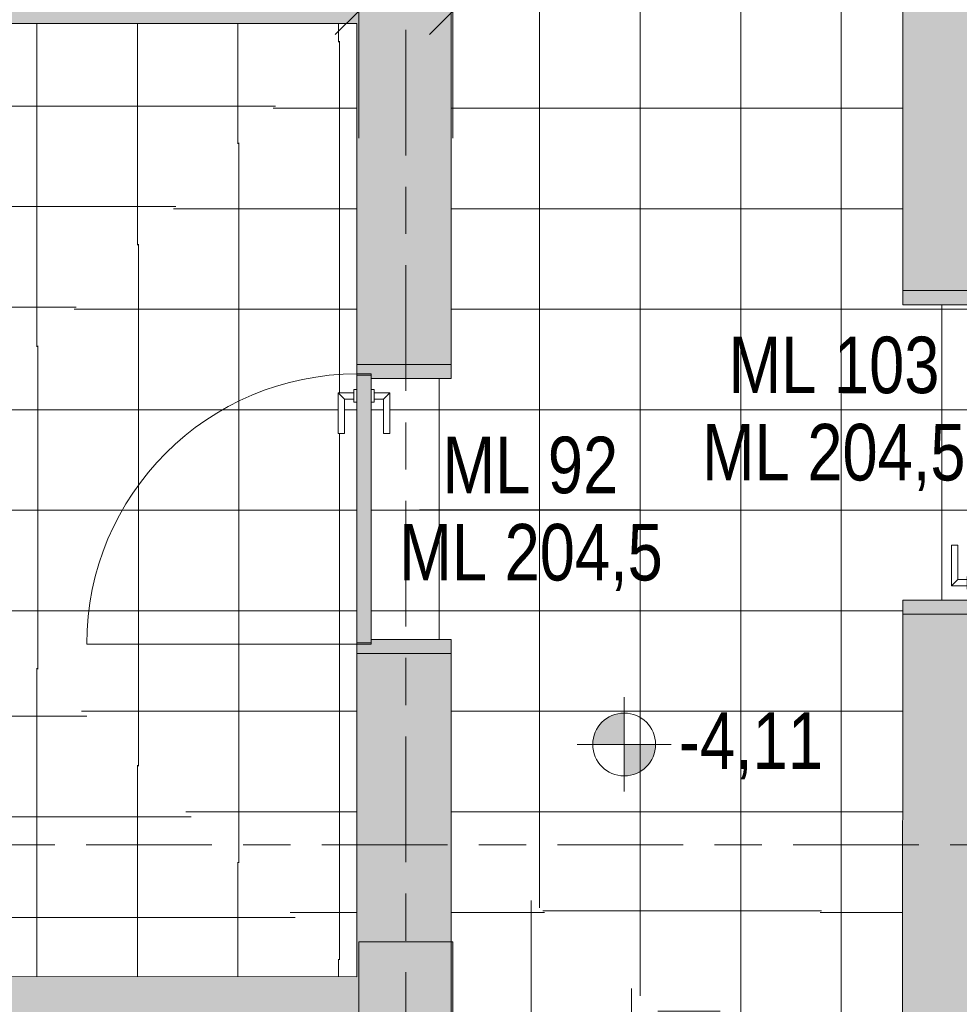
# Model space of a CAD drawing. Header units: metres. Extents: x 2 to 163, y -54 to 869.
# Tile 33 of 78: x 35.67 to 38.66, y -8.53 to -5.39. Entities that reach past the tile are written whole.
import ezdxf

# ---------------------------------------------------------------- set-up
doc = ezdxf.new("R2010")
doc.units = ezdxf.units.M
doc.linetypes.add('_Rasterlinie_', pattern=[0.75, 0.4, -0.1, 0.15, -0.1])
for name, color, linetype, lineweight in [('A_Bem', 7, 'Continuous', 5), ('A_Bem-100', 7, 'Continuous', 5), ('A_Geschossdecken', 7, 'Continuous', 5), ('A_Geschossdecken_Oberflächenschraffur', 7, 'Continuous', 5), ('A_Hoehenkoten', 124, 'Continuous', 5), ('A_Raster', 128, 'Continuous', 5), ('A_Tragwerksstützen', 7, 'Continuous', 5), ('A_Tuer', 128, 'Continuous', 5), ('A_Türen_Element', 128, 'Continuous', 5), ('A_Türen_Rahmen', 128, 'Continuous', 5), ('A_Wand', 244, 'Continuous', 5), ('A_Wand_Schraff', 1, 'Continuous', 5), ('A_Öffnung', 128, 'Continuous', 5)]:
    doc.layers.add(name, color=color, linetype=linetype, lineweight=lineweight)
doc.styles.add('Arial_1', font='arial.ttf', dxfattribs={"width": 0.8, "height": 0.18})
doc.styles.add('ISOCPEUR', font='isocpeur.ttf', dxfattribs={"width": 0.8, "height": 0.25})
doc.dimstyles.new('BLB-Standard_2_5_Aussen_maskiert', dxfattribs={"dimscale": 0.3048, "dimtxt": 0.248995, "dimasz": 0.492126, "dimexe": 1.32874, "dimexo": 0.0625, "dimgap": 0.032808, "dimtad": 1, "dimdec": 1, "dimlfac": 100, "dimrnd": 0.1, "dimdsep": 46, "dimtxsty": 'ISOCPEUR', "dimblk1": 'OBLIQUE', "dimblk2": 'OBLIQUE', "dimsah": 1, "dimcen": 0.09, "dimdle": 0.164042, "dimazin": 0, "dimtfac": 1, "dimtdec": 4, "dimtix": 1, "dimtmove": 0, "dimatfit": 3, "dimfxl": 1.32874, "dimfxlon": 1, "dimtvp": 1, "dimtfill": 1, "dimtolj": 1, "dimtzin": 0, "dimarcsym": 2})
doc.dimstyles.new('BLB-Standard_2_5_Aussen_maskiert_1', dxfattribs={"dimscale": 0.3048, "dimtxt": 0.248995, "dimasz": 0.492126, "dimexe": 1.32874, "dimexo": 0.0625, "dimgap": 0.032808, "dimtad": 1, "dimrnd": 0.001, "dimzin": 0, "dimdsep": 46, "dimtxsty": 'ISOCPEUR', "dimblk1": 'OBLIQUE', "dimblk2": 'OBLIQUE', "dimsah": 1, "dimcen": 0.09, "dimdle": 0.164042, "dimazin": 0, "dimtfac": 1, "dimtdec": 4, "dimtix": 1, "dimtmove": 0, "dimatfit": 3, "dimfxl": 1.32874, "dimfxlon": 1, "dimtvp": 1, "dimtfill": 1, "dimtolj": 1, "dimtzin": 0, "dimarcsym": 2})
pattern_1 = [(0, (56.21042, 4.247), (0, 0.32), []), (90, (56.21042, 4.247), (-0.32, 2e-17), [])]
pattern_2 = [(0, (56.20742, 4.254), (0, 0.32), []), (90, (56.20742, 4.254), (-0.32, 2e-17), [])]
pattern_3 = [(0, (56.20742, 4.231), (0, 0.32), []), (90, (56.20742, 4.231), (-0.32, 2e-17), [])]
pattern_4 = [(0, (56.18042, 4.247), (0, 0.32), []), (90, (56.18042, 4.247), (-0.32, 2e-17), [])]
pattern_5 = [(0, (56.20742, 4.247), (0, 0.32), []), (90, (56.20742, 4.247), (-0.32, 2e-17), [])]
pattern_6 = [(0, (56.20742, 4.252), (0, 0.32), []), (90, (56.20742, 4.252), (-0.32, 2e-17), [])]

# ---------------------------------------------------------------- blocks, each defined once
blk = doc.blocks.new('TU DF 1 - Rahmenstock flächenbündig variabel - DL - H - 840 x 2000-8069368-AB-E-1 OK FFB')
at = {"layer": 'A_Tuer', "lineweight": 9}
h = blk.add_hatch(color=253, dxfattribs=at)
h.paths.add_polyline_path([(0.46, -0.15), (0.46, 0.15), (0.415, 0.15), (0.415, -0.105), (0.43, -0.105), (0.43, -0.15)], flags=0)
h.paths.add_polyline_path([(-0.415, -0.105), (-0.415, 0.15), (-0.46, 0.15), (-0.46, -0.15), (-0.43, -0.15), (-0.43, -0.105)], flags=0)
blk.add_hatch(color=253, dxfattribs=at).paths.add_polyline_path([(0.426, -0.105), (-0.426, -0.105), (-0.426, -0.15), (0.426, -0.15)], flags=0)
at = {"layer": 'A_Tuer', "color": 250, "lineweight": 9}
for p, q in [((-0.46, 0.15), (-0.46, -0.15)), ((0.46, -0.15), (0.46, 0.15)), ((-0.37, -0.045), (-0.37, -0.095)), ((-0.24, -0.045), (-0.37, -0.045)), ((-0.37, -0.045), (-0.37, -0.095)), ((-0.24, -0.045), (-0.37, -0.045)), ((-0.24, -0.045), (-0.24, -0.065)), ((-0.24, -0.045), (-0.24, -0.065)), ((-0.35, -0.095), (-0.35, -0.065)), ((-0.35, -0.065), (-0.24, -0.065)), ((-0.35, -0.095), (-0.35, -0.065)), ((-0.35, -0.065), (-0.24, -0.065)), ((-0.38, -0.095), (-0.38, -0.105)), ((-0.38, -0.095), (-0.34, -0.095)), ((-0.34, -0.105), (-0.34, -0.095)), ((-0.38, -0.15), (-0.38, -0.16)), ((-0.34, -0.16), (-0.34, -0.15)), ((-0.34, -0.16), (-0.38, -0.16)), ((-0.37, -0.16), (-0.37, -0.21)), ((-0.37, -0.16), (-0.37, -0.21)), ((-0.35, -0.19), (-0.35, -0.16)), ((-0.35, -0.19), (-0.35, -0.16)), ((-0.37, -0.21), (-0.24, -0.21)), ((-0.37, -0.21), (-0.24, -0.21)), ((-0.24, -0.19), (-0.35, -0.19)), ((-0.24, -0.19), (-0.35, -0.19)), ((-0.24, -0.19), (-0.24, -0.21)), ((-0.24, -0.19), (-0.24, -0.21))]:
    blk.add_line(p, q, dxfattribs=at)
for points in [[(-0.35, -0.065), (-0.35, -0.065), (-0.3502, -0.0648), (-0.3507, -0.0643), (-0.3513, -0.0637), (-0.3519, -0.0631), (-0.3525, -0.0625), (-0.3531, -0.0619), (-0.3539, -0.0611), (-0.3548, -0.0602), (-0.3556, -0.0594), (-0.3562, -0.0588), (-0.3568, -0.0582), (-0.3574, -0.0576), (-0.358, -0.057), (-0.3587, -0.0563), (-0.3593, -0.0557), (-0.36, -0.055), (-0.3607, -0.0543), (-0.3613, -0.0537), (-0.362, -0.053), (-0.3626, -0.0524), (-0.3632, -0.0518), (-0.3638, -0.0512), (-0.3644, -0.0506), (-0.365, -0.05), (-0.3656, -0.0494), (-0.3663, -0.0487), (-0.3669, -0.0481), (-0.3675, -0.0475), (-0.3681, -0.0469), (-0.3687, -0.0463), (-0.3693, -0.0457), (-0.3698, -0.0452), (-0.37, -0.045), (-0.37, -0.045)], [(-0.35, -0.065), (-0.35, -0.065), (-0.3502, -0.0648), (-0.3507, -0.0643), (-0.3513, -0.0637), (-0.3519, -0.0631), (-0.3525, -0.0625), (-0.3531, -0.0619), (-0.3539, -0.0611), (-0.3548, -0.0602), (-0.3556, -0.0594), (-0.3562, -0.0588), (-0.3568, -0.0582), (-0.3574, -0.0576), (-0.358, -0.057), (-0.3587, -0.0563), (-0.3593, -0.0557), (-0.36, -0.055), (-0.3607, -0.0543), (-0.3613, -0.0537), (-0.362, -0.053), (-0.3626, -0.0524), (-0.3632, -0.0518), (-0.3638, -0.0512), (-0.3644, -0.0506), (-0.365, -0.05), (-0.3656, -0.0494), (-0.3663, -0.0487), (-0.3669, -0.0481), (-0.3675, -0.0475), (-0.3681, -0.0469), (-0.3687, -0.0463), (-0.3693, -0.0457), (-0.3698, -0.0452), (-0.37, -0.045), (-0.37, -0.045)], [(-0.37, -0.21), (-0.37, -0.21), (-0.3698, -0.2098), (-0.3693, -0.2093), (-0.3687, -0.2087), (-0.3681, -0.2081), (-0.3675, -0.2075), (-0.3669, -0.2069), (-0.3661, -0.2061), (-0.3652, -0.2052), (-0.3644, -0.2044), (-0.3638, -0.2038), (-0.3632, -0.2032), (-0.3626, -0.2026), (-0.362, -0.202), (-0.3613, -0.2013), (-0.3607, -0.2007), (-0.36, -0.2), (-0.3593, -0.1993), (-0.3587, -0.1987), (-0.358, -0.198), (-0.3574, -0.1974), (-0.3568, -0.1968), (-0.3562, -0.1962), (-0.3556, -0.1956), (-0.355, -0.195), (-0.3544, -0.1944), (-0.3537, -0.1937), (-0.3531, -0.1931), (-0.3525, -0.1925), (-0.3519, -0.1919), (-0.3513, -0.1913), (-0.3507, -0.1907), (-0.3502, -0.1902), (-0.35, -0.19), (-0.35, -0.19)], [(-0.37, -0.21), (-0.37, -0.21), (-0.3698, -0.2098), (-0.3693, -0.2093), (-0.3687, -0.2087), (-0.3681, -0.2081), (-0.3675, -0.2075), (-0.3669, -0.2069), (-0.3661, -0.2061), (-0.3652, -0.2052), (-0.3644, -0.2044), (-0.3638, -0.2038), (-0.3632, -0.2032), (-0.3626, -0.2026), (-0.362, -0.202), (-0.3613, -0.2013), (-0.3607, -0.2007), (-0.36, -0.2), (-0.3593, -0.1993), (-0.3587, -0.1987), (-0.358, -0.198), (-0.3574, -0.1974), (-0.3568, -0.1968), (-0.3562, -0.1962), (-0.3556, -0.1956), (-0.355, -0.195), (-0.3544, -0.1944), (-0.3537, -0.1937), (-0.3531, -0.1931), (-0.3525, -0.1925), (-0.3519, -0.1919), (-0.3513, -0.1913), (-0.3507, -0.1907), (-0.3502, -0.1902), (-0.35, -0.19), (-0.35, -0.19)]]:
    blk.add_open_spline(points, degree=3, knots=[0, 0, 0, 0, 0.083333, 0.125, 0.166667, 0.208333, 0.229167, 0.25, 0.291667, 0.333333, 0.354167, 0.375, 0.395833, 0.416667, 0.4375, 0.458333, 0.479167, 0.5, 0.520833, 0.541667, 0.5625, 0.583333, 0.604167, 0.625, 0.645833, 0.666667, 0.6875, 0.708333, 0.75, 0.770833, 0.791667, 0.833333, 0.875, 0.916667, 1, 1, 1, 1], dxfattribs=at)
at = {"layer": 'A_Türen_Element', "color": 250, "lineweight": 9}
for p, q in [((0.426, -0.105), (-0.426, -0.105)), ((-0.426, -0.105), (-0.426, -0.15)), ((0.426, -0.15), (0.426, -0.105)), ((-0.426, -0.15), (0.426, -0.15))]:
    blk.add_line(p, q, dxfattribs=at)
at = {"layer": 'A_Türen_Rahmen', "color": 250, "lineweight": 9}
for p, q in [((-0.46, 0.15), (-0.415, 0.15)), ((-0.415, 0.15), (-0.415, -0.105)), ((0.415, 0.15), (0.46, 0.15)), ((0.415, -0.105), (0.415, 0.15)), ((-0.43, -0.105), (-0.43, -0.15)), ((-0.415, -0.105), (-0.43, -0.105)), ((0.43, -0.105), (0.415, -0.105)), ((0.43, -0.15), (0.43, -0.105)), ((-0.43, -0.15), (-0.46, -0.15)), ((0.46, -0.15), (0.43, -0.15))]:
    blk.add_line(p, q, dxfattribs=at)
at = {"layer": 'A_Öffnung', "color": 250, "lineweight": 9}
blk.add_line((0.43, -0.15), (0.43, -1.01), dxfattribs=at)
blk.add_arc((0.43, -0.15), 0.86, 180, 270, dxfattribs=at)
blk = doc.blocks.new('TU DF 1 - Rahmenstock flächenbündig variabel - DL - H - 840 x 2000-8069383-AB-E-1 OK FFB')
at = {"layer": 'A_Tuer', "lineweight": 9}
h = blk.add_hatch(color=253, dxfattribs=at)
h.paths.add_polyline_path([(-0.515, -0.0316), (-0.515, -0.13), (-0.485, -0.13), (-0.485, -0.085), (-0.47, -0.085), (-0.47, 0.13), (-0.515, 0.13)], flags=0)
h.paths.add_polyline_path([(0.47, 0.13), (0.47, -0.085), (0.485, -0.085), (0.485, -0.13), (0.515, -0.13), (0.515, 0.13)], flags=0)
blk.add_hatch(color=253, dxfattribs=at).paths.add_polyline_path([(-0.481, -0.085), (-0.481, -0.13), (0.481, -0.13), (0.481, -0.085), (-0.4316, -0.085)], flags=0)
at = {"layer": 'A_Tuer', "color": 250, "lineweight": 9}
for p, q in [((-0.515, 0.13), (-0.515, -0.13)), ((0.515, -0.13), (0.515, 0.13)), ((-0.425, -0.025), (-0.425, -0.075)), ((-0.295, -0.025), (-0.425, -0.025)), ((-0.425, -0.025), (-0.425, -0.075)), ((-0.295, -0.025), (-0.425, -0.025)), ((-0.295, -0.025), (-0.295, -0.045)), ((-0.295, -0.025), (-0.295, -0.045)), ((-0.405, -0.075), (-0.405, -0.045)), ((-0.405, -0.045), (-0.295, -0.045)), ((-0.405, -0.075), (-0.405, -0.045)), ((-0.405, -0.045), (-0.295, -0.045)), ((-0.435, -0.075), (-0.435, -0.085)), ((-0.435, -0.075), (-0.395, -0.075)), ((-0.395, -0.085), (-0.395, -0.075)), ((-0.435, -0.13), (-0.435, -0.14)), ((-0.395, -0.14), (-0.435, -0.14)), ((-0.425, -0.14), (-0.425, -0.19)), ((-0.425, -0.14), (-0.425, -0.19)), ((-0.405, -0.17), (-0.405, -0.14)), ((-0.405, -0.17), (-0.405, -0.14)), ((-0.395, -0.14), (-0.395, -0.13)), ((-0.295, -0.17), (-0.405, -0.17)), ((-0.295, -0.17), (-0.405, -0.17)), ((-0.295, -0.17), (-0.295, -0.19)), ((-0.295, -0.17), (-0.295, -0.19)), ((-0.425, -0.19), (-0.295, -0.19)), ((-0.425, -0.19), (-0.295, -0.19))]:
    blk.add_line(p, q, dxfattribs=at)
for points in [[(-0.405, -0.045), (-0.405, -0.045), (-0.4052, -0.0448), (-0.4057, -0.0443), (-0.4063, -0.0437), (-0.4069, -0.0431), (-0.4075, -0.0425), (-0.4081, -0.0419), (-0.4089, -0.0411), (-0.4098, -0.0402), (-0.4106, -0.0394), (-0.4112, -0.0388), (-0.4118, -0.0382), (-0.4124, -0.0376), (-0.413, -0.037), (-0.4137, -0.0363), (-0.4143, -0.0357), (-0.415, -0.035), (-0.4157, -0.0343), (-0.4163, -0.0337), (-0.417, -0.033), (-0.4176, -0.0324), (-0.4182, -0.0318), (-0.4188, -0.0312), (-0.4194, -0.0306), (-0.42, -0.03), (-0.4206, -0.0294), (-0.4213, -0.0287), (-0.4219, -0.0281), (-0.4225, -0.0275), (-0.4231, -0.0269), (-0.4237, -0.0263), (-0.4243, -0.0257), (-0.4248, -0.0252), (-0.425, -0.025), (-0.425, -0.025)], [(-0.405, -0.045), (-0.405, -0.045), (-0.4052, -0.0448), (-0.4057, -0.0443), (-0.4063, -0.0437), (-0.4069, -0.0431), (-0.4075, -0.0425), (-0.4081, -0.0419), (-0.4089, -0.0411), (-0.4098, -0.0402), (-0.4106, -0.0394), (-0.4112, -0.0388), (-0.4118, -0.0382), (-0.4124, -0.0376), (-0.413, -0.037), (-0.4137, -0.0363), (-0.4143, -0.0357), (-0.415, -0.035), (-0.4157, -0.0343), (-0.4163, -0.0337), (-0.417, -0.033), (-0.4176, -0.0324), (-0.4182, -0.0318), (-0.4188, -0.0312), (-0.4194, -0.0306), (-0.42, -0.03), (-0.4206, -0.0294), (-0.4213, -0.0287), (-0.4219, -0.0281), (-0.4225, -0.0275), (-0.4231, -0.0269), (-0.4237, -0.0263), (-0.4243, -0.0257), (-0.4248, -0.0252), (-0.425, -0.025), (-0.425, -0.025)], [(-0.425, -0.19), (-0.425, -0.19), (-0.4248, -0.1898), (-0.4243, -0.1893), (-0.4237, -0.1887), (-0.4231, -0.1881), (-0.4225, -0.1875), (-0.4219, -0.1869), (-0.4211, -0.1861), (-0.4202, -0.1852), (-0.4194, -0.1844), (-0.4188, -0.1838), (-0.4182, -0.1832), (-0.4176, -0.1826), (-0.417, -0.182), (-0.4163, -0.1813), (-0.4157, -0.1807), (-0.415, -0.18), (-0.4143, -0.1793), (-0.4137, -0.1787), (-0.413, -0.178), (-0.4124, -0.1774), (-0.4118, -0.1768), (-0.4112, -0.1762), (-0.4106, -0.1756), (-0.41, -0.175), (-0.4094, -0.1744), (-0.4087, -0.1737), (-0.4081, -0.1731), (-0.4075, -0.1725), (-0.4069, -0.1719), (-0.4063, -0.1713), (-0.4057, -0.1707), (-0.4052, -0.1702), (-0.405, -0.17), (-0.405, -0.17)], [(-0.425, -0.19), (-0.425, -0.19), (-0.4248, -0.1898), (-0.4243, -0.1893), (-0.4237, -0.1887), (-0.4231, -0.1881), (-0.4225, -0.1875), (-0.4219, -0.1869), (-0.4211, -0.1861), (-0.4202, -0.1852), (-0.4194, -0.1844), (-0.4188, -0.1838), (-0.4182, -0.1832), (-0.4176, -0.1826), (-0.417, -0.182), (-0.4163, -0.1813), (-0.4157, -0.1807), (-0.415, -0.18), (-0.4143, -0.1793), (-0.4137, -0.1787), (-0.413, -0.178), (-0.4124, -0.1774), (-0.4118, -0.1768), (-0.4112, -0.1762), (-0.4106, -0.1756), (-0.41, -0.175), (-0.4094, -0.1744), (-0.4087, -0.1737), (-0.4081, -0.1731), (-0.4075, -0.1725), (-0.4069, -0.1719), (-0.4063, -0.1713), (-0.4057, -0.1707), (-0.4052, -0.1702), (-0.405, -0.17), (-0.405, -0.17)]]:
    blk.add_open_spline(points, degree=3, knots=[0, 0, 0, 0, 0.083333, 0.125, 0.166667, 0.208333, 0.229167, 0.25, 0.291667, 0.333333, 0.354167, 0.375, 0.395833, 0.416667, 0.4375, 0.458333, 0.479167, 0.5, 0.520833, 0.541667, 0.5625, 0.583333, 0.604167, 0.625, 0.645833, 0.666667, 0.6875, 0.708333, 0.75, 0.770833, 0.791667, 0.833333, 0.875, 0.916667, 1, 1, 1, 1], dxfattribs=at)
at = {"layer": 'A_Türen_Element', "color": 250, "lineweight": 9}
for p, q in [((0.481, -0.085), (-0.481, -0.085)), ((-0.481, -0.085), (-0.481, -0.13)), ((0.481, -0.13), (0.481, -0.085)), ((-0.481, -0.13), (0.481, -0.13))]:
    blk.add_line(p, q, dxfattribs=at)
at = {"layer": 'A_Türen_Rahmen', "color": 250, "lineweight": 9}
for p, q in [((-0.515, 0.13), (-0.47, 0.13)), ((-0.47, 0.13), (-0.47, -0.085)), ((0.47, 0.13), (0.515, 0.13)), ((0.47, -0.085), (0.47, 0.13)), ((-0.485, -0.085), (-0.485, -0.13)), ((-0.47, -0.085), (-0.485, -0.085)), ((0.485, -0.085), (0.47, -0.085)), ((0.485, -0.13), (0.485, -0.085)), ((-0.485, -0.13), (-0.515, -0.13)), ((0.515, -0.13), (0.485, -0.13))]:
    blk.add_line(p, q, dxfattribs=at)
at = {"layer": 'A_Öffnung', "color": 250, "lineweight": 9}
blk.add_line((0.485, -0.13), (0.485, -1.1), dxfattribs=at)
blk.add_arc((0.485, -0.13), 0.97, 180, 270, dxfattribs=at)
blk = doc.blocks.new('Beschriftung Türen DL oder ML - Durchgangslichte mit Kennzeichen-6113498-AB-E-1 OK FFB')
at = {"layer": 'A_Tuer'}
blk.add_line((0, 0.003493), (0, -0.003507), dxfattribs=at)
blk = doc.blocks.new('Höhenkoten - Kreuz gefüllt-6114407-AB-E-1 OK FFB')
at = {"layer": 'A_Hoehenkoten'}
h = blk.add_hatch(color=256, dxfattribs=at)
edge = h.paths.add_edge_path(flags=0)
edge.add_line((0.001, 0.0014), (0, 0.0014))
edge.add_line((0, 0.0014), (0, 0.0024))
edge.add_arc((0, 0.0014), 0.001, 0, 90, ccw=False)
h = blk.add_hatch(color=256, dxfattribs=at)
edge = h.paths.add_edge_path(flags=0)
edge.add_line((-0.001, 0.0014), (0, 0.0014))
edge.add_line((0, 0.0014), (0, 0.0004))
edge.add_arc((0, 0.0014), 0.001, 180, 270, ccw=False)
for p, q in [((0, 0.0029), (0, -0.0001)), ((0, 0.0014), (0, 0.0024)), ((0, 0.0024), (0, 0.0014)), ((0, 0.0024), (0, 0.0014)), ((0, 0.0014), (0, 0.0024)), ((-0.0015, 0.0014), (0.0015, 0.0014)), ((-0.001, 0.0014), (0, 0.0014)), ((0, 0.0014), (-0.001, 0.0014)), ((0, 0.0014), (-0.001, 0.0014)), ((-0.001, 0.0014), (0, 0.0014)), ((0.001, 0.0014), (0, 0.0014)), ((0, 0.0014), (0, 0.0004)), ((0, 0.0004), (0, 0.0014)), ((0, 0.0014), (0.001, 0.0014)), ((0, 0.0014), (0.001, 0.0014)), ((0.001, 0.0014), (0, 0.0014)), ((0, 0.0014), (0, 0.0004)), ((0, 0.0004), (0, 0.0014))]:
    blk.add_line(p, q, dxfattribs=at)
for start, end in [(90, 180), (90, 180), (360, 90), (360, 90), (180, 270), (180, 270), (270, 0), (270, 360)]:
    blk.add_arc((0, 0.0014), 0.001, start, end, dxfattribs=at)
blk = doc.blocks.new('DIMBLOCK272-AB-E-1 OK FFB')
at = {"layer": 'A_Bem-100'}
for p, q in [((36.7519, -4.9586), (36.7519, -5.7686)), ((36.7519, -5.3636), (36.7519, -4.9586)), ((37.0519, -4.9586), (37.0519, -5.7686)), ((37.0519, -5.3636), (37.0519, -4.9586)), ((36.7019, -5.3636), (37.0519, -5.3636))]:
    blk.add_line(p, q, dxfattribs=at)
at = {"layer": 'A_Bem-100', "lineweight": 9}
for p, q in [((36.7519, -5.3636), (36.8269, -5.2886)), ((37.0519, -5.3636), (37.1269, -5.2886)), ((36.7519, -5.3636), (36.6769, -5.4386)), ((37.0519, -5.3636), (36.9769, -5.4386))]:
    blk.add_line(p, q, dxfattribs=at)
at = {"layer": 'A_Bem-100', "color": 0, "insert": (36.7649, -5.027), "char_height": 0.25, "width": 0.328652, "attachment_point": 1, "line_spacing_factor": 1.149209, "style": 'ISOCPEUR', "bg_fill": 3, "box_fill_scale": 1.25, "bg_fill_color": 256, "bg_fill_true_color": 13158600, "bg_fill_transparency": 0}
blk.add_mtext('30', dxfattribs=at)
blk = doc.blocks.new('_Oblique')
at = {"color": 0, "linetype": 'ByBlock', "lineweight": -2}
blk.add_line((-0.5, -0.5), (0.5, 0.5), dxfattribs=at)
blk = doc.blocks.new('DIMBLOCK273-AB-E-1 OK FFB')
at = {"layer": 'A_Bem-100'}
for p, q in [((37.0519, -4.9586), (37.0519, -5.7686)), ((37.0519, -5.3636), (37.0519, -4.9586)), ((42.8519, -4.9586), (42.8519, -5.7686)), ((42.8519, -5.3636), (42.8519, -4.9586)), ((37.0519, -5.3636), (42.8519, -5.3636))]:
    blk.add_line(p, q, dxfattribs=at)
at = {"layer": 'A_Bem-100', "lineweight": 9}
for p, q in [((37.0519, -5.3636), (37.1269, -5.2886)), ((42.8519, -5.3636), (42.9269, -5.2886)), ((37.0519, -5.3636), (36.9769, -5.4386)), ((42.8519, -5.3636), (42.7769, -5.4386))]:
    blk.add_line(p, q, dxfattribs=at)
at = {"layer": 'A_Bem-100', "color": 0, "insert": (39.7116, -5.027), "char_height": 0.25, "width": 0.576635, "attachment_point": 1, "line_spacing_factor": 1.149209, "style": 'ISOCPEUR', "bg_fill": 3, "box_fill_scale": 1.25, "bg_fill_color": 256, "bg_fill_true_color": 13158600, "bg_fill_transparency": 0}
blk.add_mtext('5,80', dxfattribs=at)

msp = doc.modelspace()

# ---------------------------------------------------------------- hatches: boundary and pattern name
at = {"layer": 'A_Geschossdecken_Oberflächenschraffur'}
h = msp.add_hatch(dxfattribs=at)
h.set_pattern_fill('FP_1', color=9, style=0, pattern_type=2)
h.set_pattern_definition(pattern_5)
h.paths.add_polyline_path([(38.6984, -7.1635), (38.6984, -7.1635), (38.6984, -7.1399)], flags=0)
h.paths.add_polyline_path([(38.6984, -7.1635), (38.6984, -7.1635), (38.6984, -7.1399)], flags=0)
h.paths.add_polyline_path([(38.4832, -7.9727), (38.4834, -7.2384), (38.6984, -7.2384), (38.6984, -7.2035), (38.6884, -7.2028), (38.6884, -7.1935), (38.6384, -7.1931), (38.6388, -7.0635), (38.6585, -7.0635), (38.6585, -7.1735), (38.6884, -7.1735), (38.6884, -7.1635), (38.6984, -7.1635), (38.6984, -6.2985), (38.4837, -6.2984), (38.4837, -5.3785), (38.4239, -5.3785), (38.4239, -5.351), (38.1539, -5.351), (38.1539, -5.3785), (38.0939, -5.3785), (38.0939, -5.351), (37.1063, -5.351), (37.1063, -5.3785), (37.0463, -5.3785), (37.0463, -6.5337), (36.7913, -6.5337), (36.7913, -6.5687), (36.8013, -6.5694), (36.8013, -6.5787), (36.8513, -6.5791), (36.851, -6.7087), (36.8313, -6.7087), (36.8313, -6.5987), (36.8013, -6.5987), (36.8013, -6.6087), (36.7913, -6.6087), (36.7913, -7.3637), (37.0463, -7.3637), (37.0463, -7.9723), (38.4825, -7.9727)], flags=0)
h.paths.add_polyline_path([(36.7913, -7.3787), (36.7913, -7.3747), (36.7463, -7.3747), (36.7463, -7.3787)], flags=0)
h.paths.add_polyline_path([(38.7434, -7.2535), (38.7426, -7.2495), (38.6984, -7.2495), (38.6984, -7.2535), (38.7434, -7.2535)], flags=0)
h.paths.add_polyline_path([(36.7602, -6.5227), (36.7913, -6.5227), (36.7913, -6.5187), (36.7463, -6.5187), (36.7463, -6.5227), (36.7574, -6.5227)], flags=0)
h.paths.add_polyline_path([(38.7437, -6.2875), (38.7437, -6.2835), (38.6987, -6.2835), (38.6987, -6.2875)], flags=0)
h.paths.add_polyline_path([(38.4839, -5.3385), (38.4837, -5.0787), (37.0463, -5.0783), (37.0463, -5.2985), (37.1063, -5.2985), (37.1063, -5.326), (38.0939, -5.326), (38.0939, -5.2985), (38.1539, -5.2985), (38.1539, -5.271), (38.4239, -5.271), (38.4239, -5.2985), (38.4839, -5.2985)], flags=0)
h = msp.add_hatch(dxfattribs=at)
h.set_pattern_fill('FP_1', color=9, style=0, pattern_type=2)
h.set_pattern_definition(pattern_5)
h.paths.add_polyline_path([(38.6984, -7.1635), (38.6984, -7.1635), (38.6984, -7.1399)], flags=0)
h.paths.add_polyline_path([(38.6984, -7.1635), (38.6984, -7.1635), (38.6984, -7.1399)], flags=0)
h.paths.add_polyline_path([(38.4832, -7.9727), (38.4834, -7.2384), (38.6984, -7.2384), (38.6984, -7.2035), (38.6884, -7.2028), (38.6884, -7.1935), (38.6384, -7.1931), (38.6388, -7.0635), (38.6585, -7.0635), (38.6585, -7.1735), (38.6884, -7.1735), (38.6884, -7.1635), (38.6984, -7.1635), (38.6984, -6.2985), (38.4837, -6.2984), (38.4837, -5.3785), (38.4239, -5.3785), (38.4239, -5.351), (38.1539, -5.351), (38.1539, -5.3785), (38.0939, -5.3785), (38.0939, -5.351), (37.1063, -5.351), (37.1063, -5.3785), (37.0463, -5.3785), (37.0463, -6.5337), (36.7913, -6.5337), (36.7913, -6.5687), (36.8013, -6.5694), (36.8013, -6.5787), (36.8513, -6.5791), (36.851, -6.7087), (36.8313, -6.7087), (36.8313, -6.5987), (36.8013, -6.5987), (36.8013, -6.6087), (36.7913, -6.6087), (36.7913, -7.3637), (37.0463, -7.3637), (37.0463, -7.9723), (38.4825, -7.9727)], flags=0)
h.paths.add_polyline_path([(36.7913, -7.3787), (36.7913, -7.3747), (36.7463, -7.3747), (36.7463, -7.3787)], flags=0)
h.paths.add_polyline_path([(38.7434, -7.2535), (38.7426, -7.2495), (38.6984, -7.2495), (38.6984, -7.2535), (38.7434, -7.2535)], flags=0)
h.paths.add_polyline_path([(36.7602, -6.5227), (36.7913, -6.5227), (36.7913, -6.5187), (36.7463, -6.5187), (36.7463, -6.5227), (36.7574, -6.5227)], flags=0)
h.paths.add_polyline_path([(38.7437, -6.2875), (38.7437, -6.2835), (38.6987, -6.2835), (38.6987, -6.2875)], flags=0)
h.paths.add_polyline_path([(38.4839, -5.3385), (38.4837, -5.0787), (37.0463, -5.0783), (37.0463, -5.2985), (37.1063, -5.2985), (37.1063, -5.326), (38.0939, -5.326), (38.0939, -5.2985), (38.1539, -5.2985), (38.1539, -5.271), (38.4239, -5.271), (38.4239, -5.2985), (38.4839, -5.2985)], flags=0)
h = msp.add_hatch(dxfattribs=at)
h.set_pattern_fill('FP_25', color=9, style=0, pattern_type=2)
h.set_pattern_definition(pattern_2)
h.paths.add_polyline_path([(35.2096, -6.9555), (36.7463, -5.4035), (33.6574, -5.4047), (35.1756, -6.9215)], flags=0)
h = msp.add_hatch(dxfattribs=at)
h.set_pattern_fill('FP_25', color=9, style=0, pattern_type=2)
h.set_pattern_definition(pattern_2)
h.paths.add_polyline_path([(35.2096, -6.9555), (36.7463, -5.4035), (33.6574, -5.4047), (35.1756, -6.9215)], flags=0)
h = msp.add_hatch(dxfattribs=at)
h.set_pattern_fill('FP_26', color=9, style=0, pattern_type=2)
h.set_pattern_definition(pattern_1)
h.paths.add_polyline_path([(36.7463, -8.4382), (36.7463, -6.6087), (36.7363, -6.6081), (36.7363, -6.5987), (36.7063, -6.5987), (36.706, -6.7087), (36.6863, -6.7087), (36.6866, -6.5787), (36.7363, -6.5787), (36.7363, -6.5687), (36.7463, -6.5687), (36.7463, -5.4035), (35.2096, -6.9555), (36.7415, -8.4335)], flags=0)
h = msp.add_hatch(dxfattribs=at)
h.set_pattern_fill('FP_26', color=9, style=0, pattern_type=2)
h.set_pattern_definition(pattern_1)
h.paths.add_polyline_path([(36.7463, -8.4382), (36.7463, -6.6087), (36.7363, -6.6081), (36.7363, -6.5987), (36.7063, -6.5987), (36.706, -6.7087), (36.6863, -6.7087), (36.6866, -6.5787), (36.7363, -6.5787), (36.7363, -6.5687), (36.7463, -6.5687), (36.7463, -5.4035), (35.2096, -6.9555), (36.7415, -8.4335)], flags=0)
h = msp.add_hatch(dxfattribs=at)
h.set_pattern_fill('FP_29', color=9, style=0, pattern_type=2)
h.set_pattern_definition(pattern_3)
h.paths.add_polyline_path([(36.7463, -8.4382), (35.2096, -6.9555), (33.6574, -8.4358), (36.6523, -8.4381)], flags=0)
h = msp.add_hatch(dxfattribs=at)
h.set_pattern_fill('FP_29', color=9, style=0, pattern_type=2)
h.set_pattern_definition(pattern_3)
h.paths.add_polyline_path([(36.7463, -8.4382), (35.2096, -6.9555), (33.6574, -8.4358), (36.6523, -8.4381)], flags=0)
h = msp.add_hatch(dxfattribs=at)
h.set_pattern_fill('FP_30', color=9, style=0, pattern_type=2)
h.set_pattern_definition(pattern_6)
h.paths.add_polyline_path([(37.8092, -8.6403), (38.4825, -7.9727), (37.0463, -7.9723), (37.2991, -8.1937)], flags=0)
h = msp.add_hatch(dxfattribs=at)
h.set_pattern_fill('FP_30', color=9, style=0, pattern_type=2)
h.set_pattern_definition(pattern_6)
h.paths.add_polyline_path([(37.8092, -8.6403), (38.4825, -7.9727), (37.0463, -7.9723), (37.2991, -8.1937)], flags=0)
h = msp.add_hatch(dxfattribs=at)
h.set_pattern_fill('FP_146', color=9, style=0, pattern_type=2)
h.set_pattern_definition(pattern_4)
h.paths.add_polyline_path([(37.0463, -9.3866), (37.8092, -8.6403), (37.0463, -7.9727), (37.0463, -8.3267), (37.0519, -8.3267), (37.0519, -8.6267), (37.0463, -8.6267), (37.0463, -9.3594)], flags=0)
h = msp.add_hatch(dxfattribs=at)
h.set_pattern_fill('FP_146', color=9, style=0, pattern_type=2)
h.set_pattern_definition(pattern_4)
h.paths.add_polyline_path([(37.0463, -9.3866), (37.8092, -8.6403), (37.0463, -7.9727), (37.0463, -8.3267), (37.0519, -8.3267), (37.0519, -8.6267), (37.0463, -8.6267), (37.0463, -9.3594)], flags=0)
h = msp.add_hatch(dxfattribs=at)
h.set_pattern_fill('FP_148', color=9, style=0, pattern_type=2)
h.set_pattern_definition(pattern_5)
h.paths.add_polyline_path([(38.4828, -9.387), (38.4825, -7.9733), (37.8092, -8.6403), (38.4827, -9.3869)], flags=0)
h = msp.add_hatch(dxfattribs=at)
h.set_pattern_fill('FP_148', color=9, style=0, pattern_type=2)
h.set_pattern_definition(pattern_5)
h.paths.add_polyline_path([(38.4828, -9.387), (38.4825, -7.9733), (37.8092, -8.6403), (38.4827, -9.3869)], flags=0)
at = {"layer": 'A_Tragwerksstützen'}
msp.add_hatch(color=8, dxfattribs=at).paths.add_polyline_path([(36.7519, -8.6267), (37.0519, -8.6267), (37.0519, -8.3267), (36.7519, -8.3267)], flags=0)
at = {"layer": 'A_Wand_Schraff', "lineweight": 9}
h = msp.add_hatch(color=253, dxfattribs=at)
h.paths.add_polyline_path([(36.8963, -14.9335), (37.0463, -14.9335), (37.0463, -13.6194), (36.7463, -13.6194), (36.7463, -14.9335)], flags=0)
h.paths.add_polyline_path([(37.0463, -12.6994), (37.0463, -10.6992), (36.7463, -10.6992), (36.7463, -12.6994)], flags=0)
h.paths.add_polyline_path([(36.7463, -9.7792), (37.0463, -9.7792), (37.0463, -7.4087), (36.7463, -7.4087), (36.7463, -9.7145)], flags=0)
h.paths.add_polyline_path([(36.7463, -6.4887), (37.0463, -6.4887), (37.0463, -4.1985), (36.7463, -4.1985), (36.7463, -5.8082)], flags=0)
h.paths.add_polyline_path([(37.0463, -3.2785), (37.0463, -0.2635), (36.7463, -0.2635), (36.7463, -3.2785), (36.7602, -3.2785)], flags=0)
h.paths.add_polyline_path([(36.7463, 0.6565), (37.0463, 0.6565), (37.0463, 3.8515), (36.7463, 3.8515), (36.7463, 1.2941)], flags=0)
h.paths.add_polyline_path([(36.7463, 4.7715), (37.0463, 4.7715), (37.0463, 6.2865), (36.7463, 6.2865), (36.7463, 4.8452)], flags=0)
h = msp.add_hatch(color=253, dxfattribs=at)
h.paths.add_polyline_path([(38.7425, -10.611), (38.7434, -7.2835), (38.4834, -7.2834), (38.4825, -10.611), (38.6625, -10.611)], flags=0)
h.paths.add_polyline_path([(38.7437, -6.2535), (38.7448, -2.1267), (38.4848, -2.1249), (38.4837, -6.2534)], flags=0)
for points in [[(36.7463, -5.4035), (36.7463, -5.2935), (30.4563, -5.2935), (30.4563, -5.4035), (35.1434, -5.4035)], [(36.7463, -8.7582), (36.7463, -8.4382), (30.4563, -8.4334), (30.4563, -8.7534), (36.2213, -8.7578)]]:
    msp.add_hatch(color=253, dxfattribs=at).paths.add_polyline_path(points, flags=0)

# ---------------------------------------------------------------- linework, layer by layer
at = {"layer": 'A_Geschossdecken', "color": 253, "lineweight": 9}
for p, q in [((36.7463, -6.5187), (36.7463, -6.5227)), ((36.7463, -7.3747), (36.7463, -7.3787))]:
    msp.add_line(p, q, dxfattribs=at)
at = {"layer": 'A_Raster', "linetype": '_Rasterlinie_', "lineweight": 9}
for p, q in [((36.9019, -53.073), (36.9019, 37.0621)), ((87.2847, -8.0184), (15.4272, -8.0184))]:
    msp.add_line(p, q, dxfattribs=at)
at = {"layer": 'A_Tragwerksstützen', "color": 250, "lineweight": 9}
for p, q in [((37.0519, -8.3267), (36.7519, -8.3267)), ((36.7519, -8.3267), (36.7519, -8.6267)), ((37.0519, -8.6267), (37.0519, -8.3267))]:
    msp.add_line(p, q, dxfattribs=at)
at = {"layer": 'A_Wand', "color": 250, "lineweight": 9}
for p, q in [((38.4847, -2.2585), (38.4837, -6.2534)), ((37.0463, -6.4887), (37.0463, -4.1985)), ((30.5663, -5.4035), (36.7463, -5.4035)), ((36.7463, -5.4035), (36.7463, -6.4887)), ((38.4837, -6.2534), (38.7437, -6.2535)), ((36.7463, -6.4887), (37.0463, -6.4887)), ((38.4834, -7.2834), (38.4825, -10.611)), ((38.7434, -7.2835), (38.4834, -7.2834)), ((36.7463, -7.4087), (36.7463, -8.4382)), ((37.0463, -7.4087), (36.7463, -7.4087)), ((37.0463, -9.7792), (37.0463, -7.4087)), ((36.7463, -8.4382), (30.5663, -8.4335))]:
    msp.add_line(p, q, dxfattribs=at)

# ---------------------------------------------------------------- block references
at = {"layer": 'A_Hoehenkoten', "extrusion": (0, 0, -1), "xscale": 99.99999999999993, "yscale": 99.99999999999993, "zscale": 99.99999999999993}
msp.add_blockref('Höhenkoten - Kreuz gefüllt-6114407-AB-E-1 OK FFB', (-37.5967, -7.8383), dxfattribs=at)
at = {"layer": 'A_Tuer', "color": 250, "lineweight": 9}
for name, p, rotation in [('TU DF 1 - Rahmenstock flächenbündig variabel - DL - H - 840 x 2000-8069383-AB-E-1 OK FFB', (38.6135, -6.7685), 89.98478951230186), ('TU DF 1 - Rahmenstock flächenbündig variabel - DL - H - 840 x 2000-8069368-AB-E-1 OK FFB', (36.8963, -6.9487), 269.9999999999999)]:
    msp.add_blockref(name, p, dxfattribs=dict(at, rotation=rotation))
at = {"layer": 'A_Tuer', "xscale": 99.99999999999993, "yscale": 99.99999999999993, "zscale": 99.99999999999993}
for p, rotation in [((38.2597, -6.6331), 269.9847895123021), ((37.2962, -6.9516), 270)]:
    msp.add_blockref('Beschriftung Türen DL oder ML - Durchgangslichte mit Kennzeichen-6113498-AB-E-1 OK FFB', p, dxfattribs=dict(at, rotation=rotation))

# ---------------------------------------------------------------- texts
at = {"layer": 'A_Hoehenkoten', "insert": (37.7709, -7.5962), "char_height": 0.18, "width": 0.542095, "attachment_point": 1, "line_spacing_factor": 0.941778, "style": 'Arial_1'}
msp.add_mtext('-4,11', dxfattribs=at)
at = {"layer": 'A_Tuer', "char_height": 0.18, "attachment_point": 1, "rotation": 359.9848, "style": 'Arial_1'}
for s, insert, width in [('ML 103', (37.9293, -6.3999), 0.801687), ('ML 204,5', (37.8445, -6.6777), 1.000506)]:
    msp.add_mtext(s, dxfattribs=dict(at, insert=insert, width=width))
at = {"layer": 'A_Tuer', "char_height": 0.18, "attachment_point": 1, "style": 'Arial_1'}
for s, insert, width in [('ML 92', (37.0186, -6.7185), 0.667004), ('ML 204,5', (36.881, -6.9963), 1.000506)]:
    msp.add_mtext(s, dxfattribs=dict(at, insert=insert, width=width))

# ---------------------------------------------------------------- next in the draw order: dimensions: what is measured, and where the dimension line sits
at = {"layer": 'A_Bem'}
dim = msp.add_linear_dim(base=(37.0519, -5.3636), p1=(36.7519, -4.9586), p2=(37.0519, -4.9586), dimstyle='BLB-Standard_2_5_Aussen_maskiert', override={"dimpost": '<>', "dimfxl": 0.3}, dxfattribs=at)
dim.commit()
dim.dimension.update_dxf_attribs({"geometry": 'DIMBLOCK272-AB-E-1 OK FFB', "text_midpoint": (36.9019, -5.2286)})

# ---------------------------------------------------------------- next in the draw order: dimensions: what is measured, and where the dimension line sits
dim = msp.add_linear_dim(base=(42.8519, -5.3636), p1=(37.0519, -4.9586), p2=(42.8519, -4.9586), dimstyle='BLB-Standard_2_5_Aussen_maskiert_1', override={"dimpost": '<>', "dimfxl": 5.8}, dxfattribs=at)
dim.commit()
dim.dimension.update_dxf_attribs({"geometry": 'DIMBLOCK273-AB-E-1 OK FFB', "text_midpoint": (39.9519, -5.2286)})

doc.saveas('drawing.dxf')
